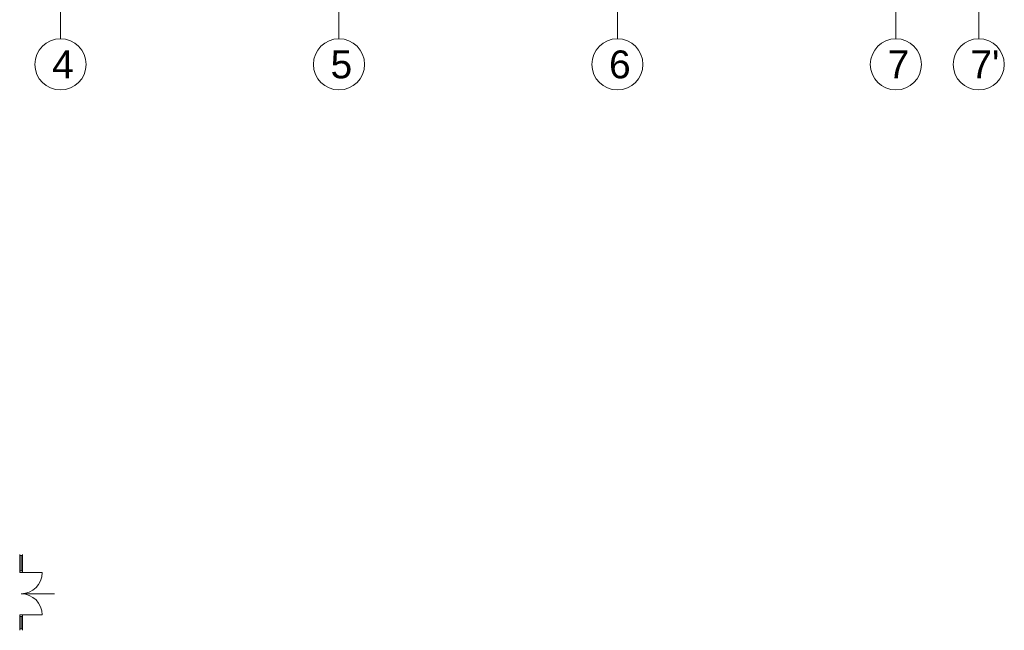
# Model space of a CAD drawing. Header units: millimetres. Extents: x -5254 to 173417, y -28809 to -6400.
# Tile 49 of 256: x 23527 to 27062, y -15715 to -13525. Entities that reach past the tile are written whole.
import ezdxf

# ---------------------------------------------------------------- set-up
doc = ezdxf.new("R2010")
doc.units = ezdxf.units.MM
for name, color, linetype, lineweight in [('_MW_ppoż', 7, 'Continuous', 0), ('m_cienka', 7, 'Continuous', 5), ('m_stolarka', 7, 'Continuous', 9)]:
    doc.layers.add(name, color=color, linetype=linetype, lineweight=lineweight)
doc.styles.get("Standard").update_dxf_attribs({"font": 'arial.ttf'})

# ---------------------------------------------------------------- blocks, each defined once
blk = doc.blocks.new('zw$A8B1')
at = {"layer": '_MW_ppoż', "color": 251}
for points in [[(3901.8, 4225.7), (3901.8, 183.5)], [(4901.8, 4225.7), (4901.8, 183.5)], [(5901.8, 4225.7), (5901.8, 183.5)], [(6901.8, 4225.7), (6901.8, 183.5)], [(7199.4, 4225.7), (7199.4, 183.5)]]:
    blk.add_lwpolyline(points, dxfattribs=at)
for centre in [(3901.8, 91.8), (4901.8, 91.8), (5901.8, 91.8), (6901.8, 91.8), (7199.4, 91.8)]:
    blk.add_circle(centre, 91.8, dxfattribs=at)
at = {"layer": '_MW_ppoż', "color": 251, "char_height": 100, "width": 98.152, "attachment_point": 1}
for s, insert in [('4', (3871.7, 141.8)), ('5', (4871.7, 141.8)), ('6', (5871.7, 141.8)), ('7', (6871.7, 141.8)), ("7'", (7169.3, 141.8))]:
    blk.add_mtext(s, dxfattribs=dict(at, insert=insert))

msp = doc.modelspace()

# ---------------------------------------------------------------- linework, layer by layer
at = {"layer": 'm_cienka', "ltscale": 2}
msp.add_line((23651.08, -15584.14), (23531.53, -15584.14), dxfattribs=at)
at = {"layer": 'm_stolarka', "ltscale": 2}
for p, q in [((23526.53, -15443.21), (23526.53, -15508.14)), ((23536.53, -15447.09), (23526.53, -15447.09)), ((23531.53, -15447.09), (23531.53, -15502.14)), ((23536.53, -15443.21), (23536.53, -15508.14)), ((23536.53, -15502.14), (23526.53, -15502.14)), ((23536.53, -15508.14), (23526.53, -15508.14)), ((23536.53, -15660.14), (23526.53, -15660.14)), ((23526.53, -15660.14), (23526.53, -15715.21)), ((23536.53, -15660.14), (23536.53, -15715.21)), ((23536.53, -15666.14), (23526.53, -15666.14)), ((23531.53, -15666.14), (23531.53, -15710.21)), ((23536.53, -15710.21), (23526.53, -15710.21))]:
    msp.add_line(p, q, dxfattribs=at)
at = {"layer": 'm_stolarka', "ltscale": 3}
for p, q in [((23531.53, -15508.14), (23607.53, -15508.14)), ((23531.53, -15660.14), (23607.53, -15660.14))]:
    msp.add_line(p, q, dxfattribs=at)
for centre, start, end in [((23531.53, -15508.14), 270, 0), ((23531.53, -15660.14), 0, 90)]:
    msp.add_arc(centre, 76, start, end, dxfattribs=at)

# ---------------------------------------------------------------- block references
at = {"layer": '_MW_ppoż', "color": 251}
msp.add_blockref('zw$A8B1', (19771.27, -13776.61), dxfattribs=at)

doc.saveas('drawing.dxf')
